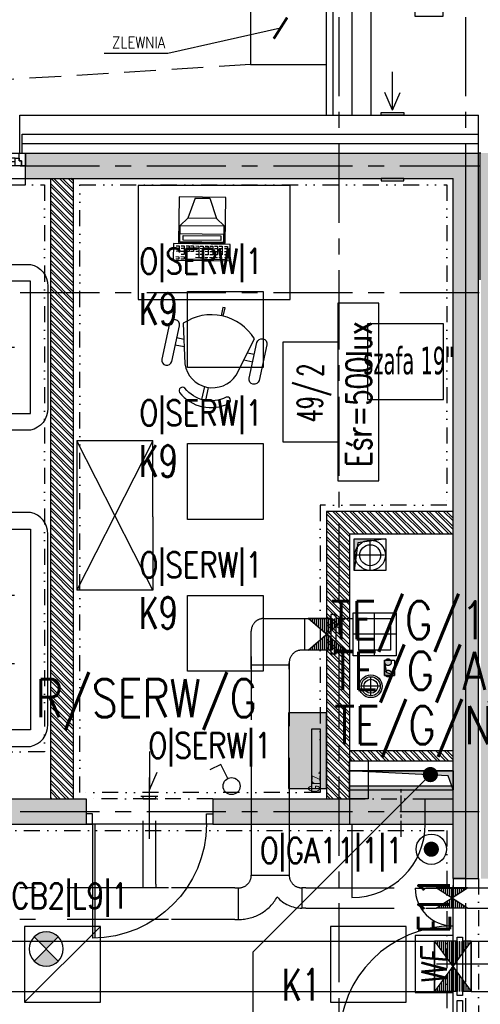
# Model space of a CAD drawing. Extents: x 41755 to 123924, y -112333 to 86187.
# Tile 249 of 256: x 105108 to 105472, y -6073 to -5295. Entities that reach past the tile are written whole.
import ezdxf
from ezdxf.enums import TextEntityAlignment as Align

# ---------------------------------------------------------------- set-up
doc = ezdxf.new("R2010")
doc.units = 0
doc.header["$LTSCALE"] = 50
for name, pattern in [('CENTER', [2, 1.25, -0.25, 0.25, -0.25]), ('DASHDOT', [1, 0.5, -0.25, 0, -0.25]), ('DASHED', [0.75, 0.5, -0.25]), ('DASHED2', [0.375, 0.25, -0.125]), ('DIVIDE', [31.75, 12.7, -6.35, 0, -6.35, 0, -6.35])]:
    doc.linetypes.add(name, pattern=pattern)
doc.layers.get('0').update_dxf_attribs({"color": 101, "linetype": 'CONTINUOUS'})
for name, color, linetype in [('Drz---drzwi', 5, 'CONTINUOUS'), ('E-90', 6, 'CONTINUOUS'), ('E35', 6, 'CONTINUOUS'), ('E50', 3, 'CONTINUOUS'), ('Ins-co', 2, 'CONTINUOUS'), ('Ins-kan', 54, 'CONTINUOUS'), ('ins-kan-deszcz', 132, 'CONTINUOUS'), ('Ins-ppoz-opis', 240, 'CONTINUOUS'), ('Ins-tele-opis', 216, 'CONTINUOUS'), ('Ins-went', 141, 'CONTINUOUS'), ('Okn---okna', 5, 'CONTINUOUS'), ('Opis-pom', 6, 'CONTINUOUS'), ('Opis_pom_ramka', 6, 'CONTINUOUS'), ('Os-osie', 14, 'CENTER'), ('Os-osie glowne', 1, 'CENTER'), ('Sc-beton', 7, 'CONTINUOUS'), ('Sc-beton-hatch', 86, 'CONTINUOUS'), ('Sc-cegla pustak', 42, 'CONTINUOUS'), ('Sc-cegla pustak-hatch', 8, 'CONTINUOUS'), ('Sc-drewno', 22, 'CONTINUOUS'), ('Sc-izolacja term-styropian', 151, 'STYROPIAN-KA'), ('Sc-nadproza kon', 5, 'DASHED2'), ('Sc-silikat', 61, 'CONTINUOUS'), ('Sch-opis', 51, 'CONTINUOUS'), ('Suf-widok', 8, 'CONTINUOUS'), ('W-idok', 8, 'CONTINUOUS'), ('W-otwor-strop', 1, 'CONTINUOUS'), ('Wyp-meble', 155, 'CONTINUOUS')]:
    doc.layers.add(name, color=color, linetype=linetype)
doc.styles.add('KA wymiar', font='romans.shx', dxfattribs={"width": 0.6})
doc.styles.add('ROMANS', font='romans', dxfattribs={"width": 0.85})
doc.linetypes.add('BATTING', pattern='A,0.0001,-0.1,[134,ltypeshp.shx,S=0.1,R=0,X=-0.1,Y=0],-0.2,[134,ltypeshp.shx,S=0.1,R=180,X=0.1,Y=0],-0.1', length=0.4001)
doc.linetypes.add('STYROPIAN-KA', pattern='A,0.0001,-0.1,[135,ltypeshp.shx,S=0.1,R=0,X=-0.1,Y=0],0,[135,ltypeshp.shx,S=0.1,R=180,X=0.1,Y=0],-0.1', length=0.2001)
doc.linetypes.add('ZIGZAG', pattern='A,0.00254,-5.08,[131,ltypeshp.shx,S=5.08,R=0,X=-5.08,Y=0],-10.16,[131,ltypeshp.shx,S=5.08,R=180,X=5.08,Y=0],-5.08', length=20.32254)
doc.dimstyles.new('CHMIELNA', dxfattribs={"dimscale": 3.5, "dimtxt": 4, "dimasz": 1.5, "dimexe": 3, "dimexo": 0, "dimgap": 1, "dimtad": 1, "dimdec": 1, "dimrnd": 0.5, "dimzin": 12, "dimdsep": 46, "dimtxsty": 'ROMANS', "dimblk": 'DIMTICK', "dimcen": 0.09, "dimse1": 1, "dimse2": 1, "dimclrd": 143, "dimclrt": 53, "dimadec": 0, "dimazin": 0, "dimtfac": 1, "dimtdec": 1, "dimtix": 1, "dimtmove": 2, "dimatfit": 2, "dimldrblk": 'ARCHTICK', "dimfxl": 0, "dimtolj": 1, "dimtzin": 0, "dimarcsym": 0})
pattern_1 = [(135, (48983.4185, 565.478), (-3.36759605, -3.36759605), []), (135, (48983.4185, 567.723), (-3.36759605, -3.36759605), [])]

# ---------------------------------------------------------------- blocks, each defined once
blk = doc.blocks.new('_0630_DRZWI_90')
at = {"ltscale": 7}
for p, q in [((5, 8), (5, 98)), ((6.8, 8), (6.8, 97.98))]:
    blk.add_line(p, q, dxfattribs=at)
at = {"ltscale": 25}
for p, q in [((50, 19.7), (50, -28.9)), ((5, 8), (0, 8)), ((0, 8), (5, 8)), ((0, 0), (0, 8)), ((95, 8), (5, 8)), ((5, 8), (5, 0)), ((95, 8), (95, 0)), ((100, 8), (95, 8)), ((100, 0), (100, 8)), ((5, 0), (0, 0)), ((5, 0), (0, 0)), ((95, 0), (100, 0)), ((95, 0), (100, 0))]:
    blk.add_line(p, q, dxfattribs=at)
at = {"ltscale": 7}
blk.add_arc((5, 8), 90, 0, 90, dxfattribs=at)
blk = doc.blocks.new('_dkjhgh')
at = {"ltscale": 7}
for p, q in [((-23, -67.5), (34, -67.5)), ((-10, -127.5), (-100, -127.5)), ((-10, -125.5), (-99.98, -125.5))]:
    blk.add_line(p, q, dxfattribs=at)
for points in [[(0, -7.5), (0, 0), (-10, 0), (-10, -7.5)], [(0, -135), (0, -127.5), (-10, -127.5), (-10, -135)]]:
    blk.add_lwpolyline(points, close=True, dxfattribs=at)
for points in [[(-40, -7.5), (-10, -7.5)], [(-10, -129.5), (-10, -5.5)]]:
    blk.add_lwpolyline(points, dxfattribs=at)
for centre, radius, start, end in [((-10, -7.5), 30, 180, 270), ((-10, -127.5), 90, 90, 180)]:
    blk.add_arc(centre, radius, start, end)
blk = doc.blocks.new('_STRZAŁKA_WENT')
for q in [(-6.02, -14.01), (0, -30.24), (6.02, -14.01)]:
    blk.add_line((0, 0), q)
blk = doc.blocks.new('DIMTICK')
for p, q in [((0, 1), (0, -1)), ((-1, 0), (1, 0))]:
    blk.add_line(p, q)
at = {"const_width": 0.141}
blk.add_lwpolyline([(0.707, 0.707), (-0.707, -0.707)], dxfattribs=at)
blk = doc.blocks.new('_DKGDKHJFKH')
for p, q in [((-367, 0), (-5, 0)), ((-256, -4), (-364, -4)), ((-256, -7), (-364, -7)), ((-132, -4), (-240, -4)), ((-132, -7), (-240, -7)), ((-8, -4), (-116, -4)), ((-8, -7), (-116, -7)), ((-8, -10), (-364, -10)), ((-372, -20), (-372, -25)), ((-372, -20), (0, -20)), ((0, -25), (0, -20)), ((-372, -25), (0, -25))]:
    blk.add_line(p, q)
for points in [[(-367, 0), (-372, 0), (-372, -10), (-369, -10), (-369, -6), (-367, -6)], [(-253, 0), (-248, 0), (-248, -10), (-251, -10), (-251, -6), (-253, -6)], [(-243, 0), (-248, 0), (-248, -10), (-245, -10), (-245, -6), (-243, -6)], [(-129, 0), (-124, 0), (-124, -10), (-127, -10), (-127, -6), (-129, -6)], [(-119, 0), (-124, 0), (-124, -10), (-121, -10), (-121, -6), (-119, -6)], [(-5, 0), (0, 0), (0, -10), (-3, -10), (-3, -6), (-5, -6)], [(-364, -4), (-367, -4), (-367, -6), (-369, -6), (-369, -10), (-367, -10), (-364, -10)], [(-256, -4), (-253, -4), (-253, -6), (-251, -6), (-251, -10), (-253, -10), (-256, -10)], [(-240, -4), (-243, -4), (-243, -6), (-245, -6), (-245, -10), (-243, -10), (-240, -10)], [(-132, -4), (-129, -4), (-129, -6), (-127, -6), (-127, -10), (-129, -10), (-132, -10)], [(-116, -4), (-119, -4), (-119, -6), (-121, -6), (-121, -10), (-119, -10), (-116, -10)], [(-8, -4), (-5, -4), (-5, -6), (-3, -6), (-3, -10), (-5, -10), (-8, -10)]]:
    blk.add_lwpolyline(points, close=True)
blk = doc.blocks.new('_opis_pom_metka')
at = {"layer": 'Opis_pom_ramka'}
blk.add_lwpolyline([(-33.13, 0), (32.87, 0), (32.87, -36), (-33.13, -36)], close=True, dxfattribs=at)
at = {"style": 'KA wymiar', "width": 0.6}
blk.add_attdef('KO/', text='', height=16.8, dxfattribs=at).set_placement((3.45, -25.87), align=Align.RIGHT)
blk.add_attdef('NR', (3.8, -26.16), '', height=16.8, dxfattribs=at)
blk = doc.blocks.new('_dkjhsjhkfgh')
at = {"layer": 'Ins-went', "ltscale": 2}
h = blk.add_hatch(dxfattribs=at)
h.set_pattern_fill('LINE', color=256, scale=0.5, angle=90, style=0)
h.set_pattern_definition([(90, (5659.807, 4392.6296), (-1.5875, -2e-13), [])])
h.paths.add_polyline_path([(5645.31, 4372.63), (5674.31, 4372.63), (5645.31, 4412.63), (5674.31, 4412.63)])
for p, q in [((4726.49, 4412.63), (5645.29, 4412.63)), ((5645.29, 4412.63), (5645.29, 4372.63)), ((5645.31, 4372.63), (5645.31, 4412.63)), ((5645.31, 4412.63), (5674.31, 4372.63)), ((5674.31, 4412.63), (5645.31, 4372.63)), ((5663.31, 4412.63), (5645.31, 4412.63)), ((5663.31, 4369.63), (5663.31, 4415.63)), ((5663.31, 4415.63), (5667.31, 4415.63)), ((5667.31, 4415.63), (5667.31, 4369.63)), ((5674.31, 4412.63), (5667.31, 4412.63)), ((5674.31, 4372.63), (5674.31, 4412.63)), ((5674.31, 4412.63), (6285.41, 4412.63)), ((5674.31, 4412.63), (5674.31, 4372.63)), ((4726.49, 4372.63), (5645.29, 4372.63)), ((5663.31, 4372.63), (5645.31, 4372.63)), ((5674.31, 4372.63), (5667.31, 4372.63)), ((5674.31, 4372.63), (6285.41, 4372.63)), ((5667.31, 4369.63), (5663.31, 4369.63))]:
    blk.add_line(p, q, dxfattribs=at)
blk = doc.blocks.new('sza016_r')
for p, q in [((60, 60), (0, 60)), ((0, 60), (118, 0)), ((118, 60), (0, 0)), ((0, 60), (0, 0)), ((60, 60), (118, 60)), ((118, 60), (118, 0)), ((0, 0), (118, 0))]:
    blk.add_line(p, q)
blk = doc.blocks.new('f003')
for p, q in [((-1.57, 74.64), (-1.57, 64.11)), ((1.57, 74.64), (1.57, 64.11))]:
    blk.add_line(p, q)
for points in [[(-16.72, 68.75, -0.355253), (16.72, 68.75, 0.881097), (20.07, 72.87, 0.355253), (-20.07, 72.87, 0.881097)], [(-28.78, 18.9, 0.427449), (28.78, 18.9), (20.81, 50.02, 0.679656), (-20.81, 50.02)], [(-31.3, 21.37, -1), (-39.3, 21.37), (-39.3, 50.18, -1), (-31.3, 50.18)], [(31.3, 21.37, 1), (39.3, 21.37), (39.3, 50.18, 1), (31.3, 50.18)]]:
    blk.add_lwpolyline(points, format="xyb", close=True)
for points in [[(-24.15, 36.98), (-31.3, 36.98)], [(24.15, 36.98), (31.3, 36.98)], [(-31.3, 31.03), (-25.68, 31.03)], [(31.3, 31.03), (25.68, 31.03)], [(-0.85, 6.61), (-0.85, 0), (0.85, 0), (0.85, 6.61)]]:
    blk.add_lwpolyline(points)
blk = doc.blocks.new('C003')
for p, q in [((16.69, 49.33), (11.11, 33.43)), ((28.12, 49.33), (16.69, 49.33)), ((28.12, 49.33), (33.7, 33.43)), ((11.11, 33.43), (4.99, 27.58)), ((11.11, 33.43), (33.7, 33.43)), ((33.7, 33.43), (39.82, 27.58)), ((4.99, 14.53), (4.99, 27.58)), ((39.82, 27.58), (4.99, 27.58)), ((39.82, 14.53), (39.82, 27.58)), ((4.99, 20.88), (39.82, 20.88)), ((4.99, 14.53), (39.82, 14.53))]:
    blk.add_line(p, q)
for points in [[(3.93, 13.95), (3.93, 50), (40.89, 50), (40.89, 13.95)], [(7.62, 19.57), (7.62, 15.91), (37.19, 15.91), (37.19, 19.57)], [(0, 13.07), (45, 13.07), (45, 0), (0, 0)]]:
    blk.add_lwpolyline(points, close=True)
for points in [[(4.5, 11.43), (2.12, 11.43), (2.12, 4.66), (4.5, 4.66)], [(2.12, 9.38), (4.52, 9.38)], [(8.69, 11.43), (6.31, 11.43), (6.31, 4.66), (8.69, 4.66)], [(6.31, 9.38), (8.71, 9.38)], [(12.34, 11.43), (9.96, 11.43), (9.96, 4.66), (12.34, 4.66)], [(9.96, 9.38), (12.36, 9.38)], [(16.17, 11.43), (13.8, 11.43), (13.8, 4.66), (16.17, 4.66)], [(13.8, 9.38), (16.2, 9.38)], [(19.83, 11.43), (17.45, 11.43), (17.45, 4.66), (19.83, 4.66)], [(17.45, 9.38), (19.85, 9.38)], [(23.66, 11.43), (21.28, 11.43), (21.28, 4.66), (23.66, 4.66)], [(21.28, 9.38), (23.68, 9.38)], [(27.22, 11.43), (24.84, 11.43), (24.84, 4.66), (27.22, 4.66)], [(24.84, 9.38), (27.24, 9.38)], [(31.32, 11.43), (28.94, 11.43), (28.94, 7.04), (31.32, 7.04)], [(28.94, 9.38), (31.34, 9.38)], [(34.89, 11.43), (32.51, 11.43), (32.51, 7.04), (34.89, 7.04)], [(32.51, 9.38), (34.91, 9.38)], [(38.81, 11.43), (36.43, 11.43), (36.43, 4.66), (38.81, 4.66)], [(36.43, 9.38), (38.83, 9.38)], [(42.82, 11.43), (40.44, 11.43), (40.44, 7.04), (42.82, 7.04)], [(40.44, 9.38), (42.84, 9.38)], [(2.12, 7.06), (4.52, 7.06)], [(2.12, 4.66), (2.12, 2.24), (4.52, 2.24)], [(2.13, 0.81), (34.83, 0.81)], [(6.31, 7.06), (8.71, 7.06)], [(6.32, 2.23), (8.81, 2.23)], [(9.96, 7.06), (12.36, 7.06)], [(10.06, 2.23), (12.55, 2.23)], [(13.8, 7.06), (16.2, 7.06)], [(13.89, 2.23), (16.39, 2.23)], [(17.45, 7.06), (19.85, 7.06)], [(17.54, 2.23), (20.04, 2.23)], [(21.28, 7.06), (23.68, 7.06)], [(21.38, 2.23), (23.87, 2.23)], [(24.84, 7.06), (27.24, 7.06)], [(24.84, 4.66), (24.84, 2.24), (27.24, 2.24)], [(38.86, 2.87), (36.39, 2.87), (36.39, 0.97), (38.86, 0.97)], [(36.43, 7.06), (38.83, 7.06)], [(42.85, 2.84), (40.44, 2.84), (40.44, 0.97), (42.81, 0.97)]]:
    blk.add_lwpolyline(points)
blk = doc.blocks.new('kanapa 3os')
at = {"layer": 'Wyp-meble'}
for p, q in [((-107.74, 0), (-141.66, 0)), ((-53.87, 0), (-87.79, 0)), ((0, 0), (-33.92, 0))]:
    blk.add_line(p, q, dxfattribs=at)
blk.add_lwpolyline([(-163.21, 6.38, 0.969502), (-150.04, 6.38), (-150.04, 57.43), (8.38, 57.43), (8.38, 6.38, 0.969502), (21.55, 6.38), (21.55, 57.43, 0.371033), (4.39, 70.98), (-146.05, 70.98, 0.371033), (-163.21, 57.43)], format="xyb", close=True, dxfattribs=at)
for points in [[(-97.77, 5.98), (-97.77, 44.66)], [(-43.9, 5.98), (-43.9, 44.66)]]:
    blk.add_lwpolyline(points, dxfattribs=at)
for centre, start, end in [((-107.8, 11.41), 270.29617, 331.59722), ((-87.73, 11.41), 208.40278, 269.70383), ((-53.93, 11.41), 270.29617, 331.59722), ((-33.86, 11.41), 208.40278, 269.70383)]:
    blk.add_arc(centre, 11.41, start, end, dxfattribs=at)
blk = doc.blocks.new('kanapa 2os')
at = {"layer": 'Wyp-meble'}
for p, q in [((0, 87.79), (0, 53.87)), ((0, 33.92), (0, 0))]:
    blk.add_line(p, q, dxfattribs=at)
blk.add_lwpolyline([(6.38, -21.55, -0.969502), (6.38, -8.38), (57.43, -8.38), (57.43, 96.17), (6.38, 96.17, -0.969502), (6.38, 109.34), (57.43, 109.34, -0.371033), (70.98, 92.18), (70.98, -4.39, -0.371033), (57.43, -21.55)], format="xyb", close=True, dxfattribs=at)
blk.add_lwpolyline([(5.98, 43.9), (44.66, 43.9)], dxfattribs=at)
for centre, start, end in [((11.41, 53.93), 180.29617, 241.59722), ((11.41, 33.86), 118.40278, 179.70383)]:
    blk.add_arc(centre, 11.41, start, end, dxfattribs=at)
blk = doc.blocks.new('A$C5DF87A14')
at = {"layer": 'Wyp-meble'}
blk.add_lwpolyline([(5421.14, 4929.36), (5541.14, 4929.36), (5541.14, 5019.36), (5421.14, 5019.36)], close=True, dxfattribs=at)
at = {"layer": 'Wyp-meble', "xscale": -1, "rotation": 359.3014351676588}
blk.add_blockref('C003', (5493.76, 4959.87), dxfattribs=at)
at = {"layer": 'Wyp-meble'}
blk.add_blockref('kanapa 2os', (5278.65, 4847.76), dxfattribs=at)
for name, p, rotation in [('f003', (5488.93, 4922.87), 167.6784737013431), ('sza016_r', (5372.78, 4817.81), 270), ('kanapa 3os', (5278.65, 4597.93), 270)]:
    blk.add_blockref(name, p, dxfattribs=dict(at, rotation=rotation))
blk = doc.blocks.new('E-90Przycisk')
at = {"layer": 'E35', "const_width": 3}
blk.add_lwpolyline([(1.5, 0, -1), (-1.5, 0, -1)], format="xyb", close=True, dxfattribs=at)
at = {"layer": 'E35'}
blk.add_circle((0, 0), 6, dxfattribs=at)
blk = doc.blocks.new('opr_kas_inw')
at = {"layer": 'E35'}
h = blk.add_hatch(color=256, dxfattribs=at)
edge = h.paths.add_edge_path()
edge.add_line((-12.77, -12.14), (-3.22, -21.68))
edge.add_ellipse((-12.77, -12.14), major_axis=(-9.55, 9.55), ratio=1, start_angle=90, end_angle=180, ccw=False)
edge.add_line((-22.32, -21.68), (-12.77, -12.14))
edge = h.paths.add_edge_path()
edge.add_line((-3.22, -2.59), (-12.77, -12.14))
edge.add_line((-12.77, -12.14), (-22.32, -2.59))
edge.add_ellipse((-12.77, -12.14), major_axis=(-9.55, 9.55), ratio=1, start_angle=-90, end_angle=0, ccw=False)
for p, q in [((-30, 30), (30, -30)), ((-22.32, -21.68), (-3.22, -2.59)), ((-22.32, -2.59), (-3.22, -21.68))]:
    blk.add_line(p, q, dxfattribs=at)
at = {"layer": 'E35', "linetype": 'Continuous', "ltscale": 0.3}
blk.add_line((-21.77, -3.14), (-3.77, -21.14), dxfattribs=at)
blk.add_lwpolyline([(-30, 30), (30, 30), (30, -30), (-30, -30)], close=True, dxfattribs=at)
at = {"layer": 'E35'}
blk.add_circle((-12.77, -12.14), 13.5, dxfattribs=at)
blk = doc.blocks.new('we')
at = {"layer": 'E35', "ltscale": 0.2}
blk.add_lwpolyline([(45, 30), (0, 30), (0, 0), (45, 0)], close=True, dxfattribs=at)
at = {"layer": 'E35', "ltscale": 0.2, "style": 'ROMANS', "oblique": 5, "width": 0.8}
blk.add_text('WE', height=20, dxfattribs=at).set_placement((21.44, 15), align=Align.MIDDLE_CENTER)

msp = doc.modelspace()

# ---------------------------------------------------------------- hatches: boundary and pattern name
at = {"layer": 'E50'}
for points in [[(105350.966, -5842.664), (105320.966, -5842.664), (105320.966, -5902.664), (105350.966, -5902.664)], [(105450.966, -5930.641), (105450.966, -5900.641), (105368.966, -5900.641), (105368.966, -5930.641)]]:
    msp.add_hatch(color=256, dxfattribs=at).paths.add_polyline_path(points)
at = {"layer": 'Ins-went', "linetype": 'DASHED', "ltscale": 2}
h = msp.add_hatch(dxfattribs=at)
h.set_pattern_fill('LINE', color=256, scale=0.5, angle=270, style=0)
h.set_pattern_definition([(270, (105350.966, -5780.7034), (1.5875, 2e-13), [])])
h.paths.add_polyline_path([(105365.466, -5768.203), (105336.466, -5768.203), (105365.466, -5793.203), (105336.466, -5793.203)])
h = msp.add_hatch(color=256, dxfattribs=at)
h.paths.add_polyline_path([(105396.912, -5811.734, 1), (105402.163, -5811.734, 1)])
h.paths.add_polyline_path([(105402.163, -5802.807, 1), (105396.912, -5802.807, 1)])
h = msp.add_hatch(dxfattribs=at)
h.set_pattern_fill('LINE', color=256, scale=0.5, angle=270, style=0)
h.set_pattern_definition([(270, (105449.966, -5989.0465), (1.5875, 2e-13), [])])
h.paths.add_polyline_path([(105437.466, -5997.046), (105462.466, -5981.046), (105437.466, -5981.046), (105462.466, -5997.046)])
at = {"layer": 'Sc-beton-hatch'}
h = msp.add_hatch(dxfattribs=at)
h.set_pattern_fill('ANSI33', color=256, style=0)
h.set_pattern_definition([(45, (48983.4185, 565.478), (-4.49012806, 4.49012806), []), (45, (48987.9087, 565.478), (-4.49012806, 4.49012806), [3.175, -1.5875])])
h.paths.add_polyline_path([(110735.966, -5930.641), (110735.966, -5910.641), (110669.966, -5910.641), (110669.966, -5930.641)])
h.paths.add_polyline_path([(110595.966, -5930.641), (110595.966, -5910.641), (110380.966, -5910.641), (110380.966, -5930.641)])
h.paths.add_polyline_path([(110480.966, -5420.641), (110480.966, -5400.641), (110420.966, -5400.641), (110420.966, -5420.641), (110440.966, -5420.641)])
h.paths.add_polyline_path([(110038.966, -5420.641), (110038.966, -5400.641), (109530.966, -5400.641), (109530.966, -5420.641), (109570.966, -5420.641), (109570.966, -5910.641), (109369.466, -5910.641), (109369.466, -5930.641), (110280.966, -5930.641), (110280.966, -5910.641), (109590.966, -5910.641), (109590.966, -5420.641)])
h.paths.add_polyline_path([(109170.966, -6150.641), (109170.966, -6170.641), (110210.966, -6170.641), (110210.966, -6150.641)])
h.paths.add_polyline_path([(108990.966, -5910.641), (108990.966, -5850.641), (108970.966, -5850.641), (108970.966, -5910.641), (108670.966, -5910.641), (108670.966, -5930.641), (109239.466, -5930.641), (109239.466, -5910.641)])
h.paths.add_polyline_path([(108990.966, -5655.641), (108970.966, -5655.641), (108970.966, -5675.641), (108990.966, -5675.641)])
h.paths.add_polyline_path([(108950.966, -5400.641), (108950.966, -5420.641), (108970.966, -5420.641), (108970.966, -5480.641), (108990.966, -5480.641), (108990.966, -5420.641), (109010.966, -5420.641), (109010.966, -5400.641)])
h.paths.add_polyline_path([(108342.966, -5400.641), (108342.966, -5973.641), (108362.966, -5973.641), (108362.966, -5930.641), (108540.966, -5930.641), (108540.966, -5910.641), (108362.966, -5910.641), (108362.966, -5420.641), (108640.966, -5420.641), (108640.966, -5400.641)])
h.paths.add_polyline_path([(107982.966, -5400.641), (107982.966, -5420.641), (108320.966, -5420.641), (108320.966, -5910.641), (108298.966, -5910.641), (108298.966, -5930.641), (108320.966, -5930.641), (108320.966, -5973.641), (108340.966, -5973.641), (108340.966, -5400.641)])
h.paths.add_polyline_path([(108362.966, -6150.641), (108362.966, -6108.641), (108342.966, -6108.641), (108342.966, -6170.641), (108740.966, -6170.641), (108740.966, -6150.641)])
h.paths.add_polyline_path([(108340.966, -6170.641), (108340.966, -6108.641), (108320.966, -6108.641), (108320.966, -6150.641), (107700.966, -6150.641), (107700.966, -6170.641)])
h.paths.add_polyline_path([(107995.966, -5910.641), (107995.966, -5930.641), (108238.966, -5930.641), (108238.966, -5910.641)], flags=17)
h.paths.add_polyline_path([(107799.966, -5910.641), (107799.966, -5930.641), (107865.966, -5930.641), (107865.966, -5910.641)])
h.paths.add_polyline_path([(107725.966, -5930.641), (107725.966, -5910.641), (107550.966, -5910.641), (107550.966, -5930.641)])
h.paths.add_polyline_path([(107430.966, -5930.641), (107430.966, -5910.641), (107308.966, -5910.641), (107308.966, -5930.641)])
h.paths.add_polyline_path([(106300.966, -6150.641), (106300.966, -6170.641), (107340.966, -6170.641), (107340.966, -6150.641)])
h.paths.add_polyline_path([(107188.966, -5930.641), (107188.966, -5910.641), (107140.966, -5910.641), (107140.966, -5930.641)])
h.paths.add_polyline_path([(107040.966, -5930.641), (107040.966, -5910.641), (106830.966, -5910.641), (106830.966, -5930.641)], flags=16)
h.paths.add_polyline_path([(107168.966, -5420.641), (107168.966, -5400.641), (106660.966, -5400.641), (106660.966, -5420.641), (106700.966, -5420.641), (106700.966, -5910.641), (106618.966, -5910.641), (106618.966, -5930.641), (106730.966, -5930.641), (106730.966, -5910.641), (106720.966, -5910.641), (106720.966, -5420.641)])
h.paths.add_polyline_path([(106518.966, -5930.641), (106518.966, -5910.641), (106291.966, -5910.641), (106291.966, -5930.641)])
h.paths.add_polyline_path([(106120.966, -5910.641), (106120.966, -5420.641), (106140.966, -5420.641), (106140.966, -5400.641), (106080.966, -5400.641), (106080.966, -5420.641), (106100.966, -5420.641), (106100.966, -5910.641), (105979.966, -5910.641), (105979.966, -5930.641), (106191.966, -5930.641), (106191.966, -5910.641)])
h.paths.add_polyline_path([(105659.966, -5910.641), (105659.966, -5930.641), (105879.966, -5930.641), (105879.966, -5910.641)])
h.paths.add_polyline_path([(105492.966, -6150.641), (105492.966, -6108.641), (105472.966, -6108.641), (105472.966, -6170.641), (105870.966, -6170.641), (105870.966, -6150.641)])
h.paths.add_polyline_path([(105559.966, -5930.641), (105559.966, -5910.641), (105492.966, -5910.641), (105492.966, -5420.641), (105770.966, -5420.641), (105770.966, -5400.641), (105472.966, -5400.641), (105472.966, -5973.641), (105492.966, -5973.641), (105492.966, -5930.641)])
h.paths.add_polyline_path([(105450.966, -5910.641), (105428.966, -5910.641), (105428.966, -5930.641), (105450.966, -5930.641), (105450.966, -5973.641), (105470.966, -5973.641), (105470.966, -5400.641), (105112.966, -5400.641), (105112.966, -5420.641), (105450.966, -5420.641)])
h.paths.add_polyline_path([(105470.966, -6170.641), (105470.966, -6108.641), (105450.966, -6108.641), (105450.966, -6150.641), (104830.966, -6150.641), (104830.966, -6170.641)])
h.paths.add_polyline_path([(105260.966, -5910.641), (105260.966, -5930.641), (105368.966, -5930.641), (105368.966, -5910.641)], flags=16)
h.paths.add_polyline_path([(105160.966, -5930.641), (105160.966, -5910.641), (105059.966, -5910.641), (105059.966, -5930.641)])
h.paths.add_polyline_path([(105014.966, -5930.641), (105014.966, -5910.641), (104929.966, -5910.641), (104929.966, -5930.641)])
h.paths.add_polyline_path([(104855.966, -5930.641), (104855.966, -5910.641), (104715.966, -5910.641), (104715.966, -5930.641)])
h.paths.add_polyline_path([(104740.966, -5420.641), (104740.966, -5400.641), (104680.966, -5400.641), (104680.966, -5420.641)])
h.paths.add_polyline_path([(103790.966, -5400.641), (103790.966, -5420.641), (103830.966, -5420.641), (103830.966, -5910.641), (103540.966, -5910.641), (103540.966, -5930.641), (104585.966, -5930.641), (104585.966, -5910.641), (103850.966, -5910.641), (103850.966, -5420.641), (104298.966, -5420.641), (104298.966, -5400.641)])
h.paths.add_polyline_path([(104470.966, -6170.641), (104470.966, -6150.641), (103430.966, -6150.641), (103430.966, -6170.641)])
h.paths.add_polyline_path([(103440.966, -5930.641), (103440.966, -5910.641), (103250.966, -5910.641), (103250.966, -5420.641), (103270.966, -5420.641), (103270.966, -5400.641), (103210.966, -5400.641), (103210.966, -5420.641), (103230.966, -5420.641), (103230.966, -5910.641), (103077.966, -5910.641), (103077.966, -5930.641)])
h.paths.add_polyline_path([(103000.966, -6170.641), (103000.966, -6150.641), (102422.966, -6150.641), (102422.966, -6108.641), (102402.966, -6108.641), (102402.966, -6170.641)])
h.paths.add_polyline_path([(102977.966, -5930.641), (102977.966, -5910.641), (102653.966, -5910.641), (102653.966, -5930.641)])
h.paths.add_polyline_path([(102553.966, -5930.641), (102553.966, -5910.641), (102422.966, -5910.641), (102422.966, -5520.641), (102452.966, -5520.641), (102452.966, -5500.641), (102422.966, -5500.641), (102422.966, -5400.641), (102402.966, -5400.641), (102402.966, -5973.641), (102422.966, -5973.641), (102422.966, -5930.641)])
h.paths.add_polyline_path([(102582.966, -5500.641), (102552.966, -5500.641), (102552.966, -5520.641), (102602.966, -5520.641), (102602.966, -5420.641), (102642.966, -5420.641), (102642.966, -5400.641), (102582.966, -5400.641)])
at = {"layer": 'Sc-cegla pustak-hatch'}
h = msp.add_hatch(dxfattribs=at)
h.set_pattern_fill('ANSI32', color=256, scale=0.5, angle=90, style=0)
h.set_pattern_definition(pattern_1)
h.paths.add_polyline_path([(111108.966, -5701.641), (111190.966, -5701.641), (111190.966, -5683.641), (111090.966, -5683.641), (111090.966, -5910.641), (111108.966, -5910.641)])
h.paths.add_polyline_path([(110577.966, -5878.641), (110577.966, -5910.641), (110587.592, -5910.641), (110587.592, -5901.87), (110595.966, -5901.87), (110595.966, -5896.641), (110669.966, -5896.641), (110669.966, -5910.641), (110687.966, -5910.641), (110687.966, -5878.641)])
h.paths.add_polyline_path([(110460.966, -5870.641), (110442.966, -5870.641), (110442.966, -5910.641), (110460.966, -5910.641)])
h.paths.add_polyline_path([(110460.966, -5420.641), (110442.966, -5420.641), (110442.966, -5770.641), (110460.966, -5770.641)])
h.paths.add_polyline_path([(108220.966, -5683.641), (108220.966, -5910.641), (108238.966, -5910.641), (108238.966, -5701.641), (108320.966, -5701.641), (108320.966, -5683.641)])
h.paths.add_polyline_path([(107707.966, -5878.641), (107707.966, -5910.641), (107717.872, -5910.641), (107717.872, -5903.691), (107725.966, -5903.691), (107725.966, -5896.641), (107799.966, -5896.641), (107799.966, -5910.641), (107817.966, -5910.641), (107817.966, -5878.641)])
h.paths.add_polyline_path([(107588.966, -5655.641), (107570.966, -5655.641), (107570.966, -5910.641), (107588.966, -5910.641)])
h.paths.add_polyline_path([(107588.966, -5420.641), (107570.966, -5420.641), (107570.966, -5480.641), (107588.966, -5480.641)])
h.paths.add_polyline_path([(107168.966, -5420.641), (107150.966, -5420.641), (107150.966, -5910.641), (107168.966, -5910.641)])
h.paths.add_polyline_path([(106440.966, -5910.641), (106458.966, -5910.641), (106458.966, -5418.641), (106530.966, -5418.641), (106530.966, -5400.641), (106400.966, -5400.641), (106400.966, -5418.641), (106440.966, -5418.641)])
h.paths.add_polyline_path([(105744.966, -5420.641), (105726.966, -5420.641), (105726.966, -5910.641), (105744.966, -5910.641)])
h.paths.add_polyline_path([(105350.966, -5683.641), (105350.966, -5910.641), (105368.966, -5910.641), (105368.966, -5701.641), (105450.966, -5701.641), (105450.966, -5683.641)])
h.paths.add_polyline_path([(105150.966, -5420.641), (105132.966, -5420.641), (105132.966, -5910.641), (105150.966, -5910.641)])
h.paths.add_polyline_path([(104837.966, -5878.641), (104837.966, -5910.641), (104847.592, -5910.641), (104847.592, -5901.87), (104855.966, -5901.87), (104855.966, -5896.641), (104929.966, -5896.641), (104929.966, -5910.641), (104947.966, -5910.641), (104947.966, -5878.641)])
h.paths.add_polyline_path([(102824.966, -5418.641), (102926.966, -5418.641), (102926.966, -5400.641), (102784.966, -5400.641), (102784.966, -5418.641), (102806.966, -5418.641), (102806.966, -5910.641), (102824.966, -5910.641)])
h = msp.add_hatch(dxfattribs=at)
h.set_pattern_fill('ANSI32', color=256, scale=0.5, angle=90, style=0)
h.set_pattern_definition(pattern_1)
h.paths.add_polyline_path([(105450.966, -5880.641), (105450.966, -5872.641), (105368.966, -5872.641), (105368.966, -5880.641)])
h.paths.add_polyline_path([(105549.498, -5865.619), (105549.498, -5910.641), (105557.498, -5910.641), (105557.498, -5857.619), (105492.966, -5857.619), (105492.966, -5865.619)])
at = {"layer": 'W-otwor-strop', "ltscale": 0.5}
for points in [[(105397.716, -5705.391), (105375.716, -5708.391), (105372.716, -5730.391), (105372.716, -5705.391)], [(105368.966, -5888.641), (105450.966, -5888.641), (105450.966, -5903.641), (105446.966, -5892.641)]]:
    msp.add_hatch(color=256, dxfattribs=at).paths.add_polyline_path(points)
at = {"layer": 'W-otwor-strop', "linetype": 'DASHDOT', "ltscale": 0.5}
msp.add_hatch(color=256, dxfattribs=at).paths.add_polyline_path([(105396.632, -5801.203), (105396.632, -5813.203), (105404.632, -5813.203), (105398.632, -5811.203)])

# ---------------------------------------------------------------- linework, layer by layer
at = {"layer": 'Drz---drzwi'}
msp.add_lwpolyline([(105370.966, -5930.641), (105370.966, -5988.641)], dxfattribs=at)
msp.add_arc((105370.966, -5930.641), 58, 270, 360, dxfattribs=at)
at = {"layer": 'E35'}
for p, q in [((105267.377, -5883.572), (105258.842, -5887.846)), ((105272.903, -5894.608), (105267.377, -5883.572))]:
    msp.add_line(p, q, dxfattribs=at)
at = {"layer": 'E35', "linetype": 'Continuous', "ltscale": 0.3}
for p, q in [((105292.918, -6031.638), (105433.005, -5891.55)), ((105292.918, -6370.351), (105292.918, -6031.638))]:
    msp.add_line(p, q, dxfattribs=at)
for points in [[(105300.966, -5569.983), (105240.966, -5569.983), (105240.966, -5509.983), (105300.966, -5509.983)], [(105392.274, -5659.433), (105392.274, -5519.099), (105359.995, -5519.099), (105359.995, -5659.433)], [(105300.966, -5689.983), (105240.966, -5689.983), (105240.966, -5629.983), (105300.966, -5629.983)], [(105300.966, -5809.983), (105240.966, -5809.983), (105240.966, -5749.983), (105300.966, -5749.983)], [(105353.973, -6071.439), (105413.973, -6071.439), (105413.973, -6011.439), (105353.973, -6011.439)]]:
    msp.add_lwpolyline(points, close=True, dxfattribs=at)
at = {"layer": 'E35', "const_width": 6}
msp.add_lwpolyline([(105431.054, -5889.272, -1), (105434.957, -5893.829, -1)], format="xyb", close=True, dxfattribs=at)
at = {"layer": 'E35'}
msp.add_circle((105275.925, -5900.643), 6.75, dxfattribs=at)
at = {"layer": 'E50'}
for points in [[(105320.966, -5842.664), (105320.966, -5902.664), (105350.966, -5902.664), (105350.966, -5842.664)], [(105450.966, -5900.641), (105368.966, -5900.641), (105368.966, -5930.641), (105450.966, -5930.641)]]:
    msp.add_lwpolyline(points, close=True, dxfattribs=at)
at = {"layer": 'Ins-co'}
msp.add_lwpolyline([(105339.408, -5855.34), (105345.808, -5855.34), (105345.808, -5905.34), (105339.408, -5905.34)], close=True, dxfattribs=at)
at = {"layer": 'Ins-kan', "ltscale": 0.2}
for p, q in [((105385.897, -5829.287), (105385.897, -5814.287)), ((105393.397, -5821.787), (105378.397, -5821.787))]:
    msp.add_line(p, q, dxfattribs=at)
for radius in [7.5, 5.5]:
    msp.add_circle((105385.897, -5821.787), radius, dxfattribs=at)
at = {"layer": 'ins-kan-deszcz', "linetype": 'Continuous', "ltscale": 0.3}
for p, q in [((105385.449, -5729.523), (105385.449, -5707.023)), ((105396.699, -5718.273), (105374.199, -5718.273))]:
    msp.add_line(p, q, dxfattribs=at)
for radius in [12, 8.25]:
    msp.add_circle((105385.449, -5718.273), radius, dxfattribs=at)
at = {"layer": 'Ins-ppoz-opis', "linetype": 'ZIGZAG', "ltscale": 0.038}
msp.add_lwpolyline([(105460.966, -5973.641), (105460.966, -5400.641)], dxfattribs=at)
at = {"layer": 'Ins-tele-opis'}
for points in [[(105443.407, -5535.392), (105383.407, -5535.392), (105383.407, -5595.392), (105443.407, -5595.392)], [(105368.966, -5880.641), (105383.966, -5880.641), (105383.966, -5910.641), (105368.966, -5910.641)]]:
    msp.add_lwpolyline(points, close=True, dxfattribs=at)
at = {"layer": 'Ins-went', "linetype": 'DASHED', "ltscale": 2}
for p, q in [((105301.466, -5768.203), (105336.466, -5768.203)), ((105333.466, -5768.203), (105333.466, -5793.203)), ((105365.466, -5793.203), (105336.466, -5768.203)), ((105336.466, -5793.203), (105365.466, -5768.203)), ((105354.466, -5768.203), (105336.466, -5768.203)), ((105338.216, -5768.203), (105350.816, -5768.203)), ((105358.466, -5765.203), (105354.466, -5765.203)), ((105354.466, -5765.203), (105354.466, -5796.203)), ((105358.466, -5796.203), (105358.466, -5765.203)), ((105365.466, -5768.203), (105358.466, -5768.203)), ((105365.466, -5768.203), (105371.966, -5768.203)), ((105371.966, -5797.703), (105371.966, -5763.703)), ((105371.966, -5763.703), (105405.966, -5763.703)), ((105376.466, -5793.203), (105376.466, -5768.203)), ((105376.466, -5768.203), (105401.466, -5768.203)), ((105388.966, -5797.703), (105388.966, -5763.703)), ((105401.466, -5768.203), (105401.466, -5793.203)), ((105405.966, -5763.703), (105405.966, -5797.703)), ((105291.466, -5808.203), (105291.466, -5778.203)), ((105405.966, -5780.703), (105371.966, -5780.703)), ((105336.466, -5793.203), (105331.466, -5793.203)), ((105354.466, -5793.203), (105336.466, -5793.203)), ((105365.466, -5793.203), (105358.466, -5793.203)), ((105365.466, -5793.203), (105371.966, -5793.203)), ((105401.466, -5793.203), (105376.466, -5793.203)), ((105291.466, -5798.203, -3630), (105291.466, -5918.203, -3630)), ((105354.466, -5796.203), (105358.466, -5796.203)), ((105405.966, -5797.703), (105371.966, -5797.703)), ((105321.466, -5805.203), (105291.466, -5805.203)), ((105321.466, -5808.203), (105321.466, -5803.203)), ((105321.466, -5803.203), (105321.466, -5918.203, -3630)), ((105204.216, -5908.646), (105217.716, -5908.646)), ((105205.966, -5910.646), (105205.966, -5908.646)), ((105215.966, -5910.646), (105205.966, -5910.646)), ((105205.966, -5910.646), (105215.966, -5910.646)), ((105205.966, -5978.046), (105205.966, -5910.646)), ((105215.966, -5910.646), (105215.966, -5908.646)), ((105215.966, -5978.046), (105215.966, -5910.646)), ((105291.466, -5918.203), (105291.466, -5968.003)), ((105321.466, -5918.203), (105321.466, -5968.003)), ((105291.466, -5968.046, -3630), (105291.466, -5971.046, -3630)), ((105291.466, -5971.046, -3630), (105321.466, -5971.046, -3630)), ((105321.466, -5968.046, -3630), (105321.466, -5971.046, -3630)), ((105205.966, -5981.046), (105205.966, -5978.046)), ((105215.966, -5978.046), (105215.966, -5981.046)), ((105195.966, -5981.046), (105108.466, -5981.046)), ((105225.966, -5981.046), (105195.966, -5981.046)), ((105278.466, -5981.046), (105225.966, -5981.046)), ((105278.466, -5981.046, -3630), (105281.466, -5981.046, -3630)), ((105281.466, -6006.046, -3630), (105281.466, -5981.046, -3630)), ((105331.466, -5981.046, -3630), (105331.466, -5997.046, -3630)), ((105334.466, -5981.046, -3630), (105331.466, -5981.046, -3630)), ((105334.466, -5981.046), (105337.466, -5981.046)), ((105337.466, -5981.046), (105350.466, -5981.046)), ((105350.466, -5981.046), (105354.466, -5981.046)), ((105354.466, -5981.046), (105437.466, -5981.046)), ((105462.466, -5981.046), (105437.466, -5981.046)), ((105462.466, -5997.046), (105437.466, -5981.046)), ((105437.466, -5997.046), (105462.466, -5981.046)), ((105462.466, -5981.046), (105682.966, -5981.046)), ((105334.466, -5997.046, -3630), (105331.466, -5997.046, -3630)), ((105334.466, -5997.046), (105337.466, -5997.046)), ((105337.466, -5997.046), (105350.466, -5997.046)), ((105350.466, -5997.046), (105354.466, -5997.046)), ((105354.466, -5997.046), (105437.466, -5997.046)), ((105462.466, -5997.046), (105437.466, -5997.046)), ((105462.466, -5997.046), (105682.966, -5997.046)), ((105195.966, -6006.046), (105108.466, -6006.046)), ((105225.966, -6006.046), (105195.966, -6006.046)), ((105278.466, -6006.046), (105225.966, -6006.046)), ((105278.466, -6006.046, -3630), (105281.466, -6006.046, -3630)), ((105454.273, -6116.012), (105454.273, -6070.012)), ((105454.273, -6070.012), (105458.273, -6070.012)), ((105458.273, -6070.012), (105458.273, -6116.012))]:
    msp.add_line(p, q, dxfattribs=at)
at = {"layer": 'Ins-went'}
for points in [[(105412.11, -5368.641), (105412.11, -5368.641), (105412.11, -5370.641), (105394.11, -5370.641), (105394.11, -5368.641)], [(105412.11, -5422.641), (105412.11, -5422.641), (105412.11, -5420.641), (105394.11, -5420.641), (105394.11, -5422.641)]]:
    msp.add_lwpolyline(points, close=True, dxfattribs=at)
at = {"layer": 'Ins-went', "linetype": 'DASHED', "ltscale": 2}
msp.add_lwpolyline([(105210.966, -5873.409), (105210.966, -5903.646), (105216.988, -5889.633)], dxfattribs=at)
for centre in [(105399.538, -5802.807), (105399.538, -5811.734)]:
    msp.add_circle(centre, 2.626, dxfattribs=at)
for centre, radius, start, end in [((105301.466, -5778.203), 10, 90, 180), ((105331.466, -5803.203), 10, 90, 180), ((105281.466, -5971.046, -3630), 10, 270, 0), ((105331.466, -5971.046, -3630), 10, 180, 270), ((105281.466, -5971.046, -3630), 35, 270, 330.59172), ((105331.466, -5971.046, -3630), 26, 221.376295, 270)]:
    msp.add_arc(centre, radius, start, end, dxfattribs=at)
at = {"layer": 'Os-osie', "ltscale": 0.2}
msp.add_lwpolyline([(105409.966, -5940.641), (105409.966, -5900.641)], dxfattribs=at)
at = {"layer": 'Os-osie glowne'}
for points in [[(105360.966, -10955.641), (105360.966, -4978.641)], [(105460.966, -10955.641), (105460.966, -4978.641)], [(99508.966, -5410.641), (111775.966, -5410.641)], [(99508.966, -5510.641), (111775.966, -5510.641)], [(99508.966, -5920.641), (111775.966, -5920.641)]]:
    msp.add_lwpolyline(points, dxfattribs=at)
at = {"layer": 'Sc-beton'}
for points in [[(105112.966, -5400.641), (105470.966, -5400.641)], [(105112.966, -5420.641), (105112.966, -5400.641)], [(105470.966, -5973.641), (105470.966, -5400.641)], [(105112.966, -5420.641), (105450.966, -5420.641)], [(105450.966, -5910.641), (105450.966, -5420.641)], [(105059.966, -5910.641), (105160.966, -5910.641)], [(105160.966, -5910.641), (105160.966, -5930.641)], [(105260.966, -5910.641), (105368.966, -5910.641)], [(105260.966, -5910.641), (105260.966, -5930.641)], [(105368.966, -5910.641), (105368.966, -5930.641)], [(105428.966, -5930.641), (105428.966, -5910.641), (105450.966, -5910.641)], [(105059.966, -5930.641), (105160.966, -5930.641)], [(105260.966, -5930.641), (105368.966, -5930.641)], [(105428.966, -5930.641), (105450.966, -5930.641)], [(105450.966, -5973.641), (105450.966, -5930.641)], [(105450.966, -5973.641), (105470.966, -5973.641)]]:
    msp.add_lwpolyline(points, dxfattribs=at)
at = {"layer": 'Sc-cegla pustak'}
for points in [[(105132.966, -5910.641), (105132.966, -5420.641)], [(105150.966, -5910.641), (105150.966, -5420.641)], [(105450.966, -5683.641), (105350.966, -5683.641), (105350.966, -5910.641)], [(105450.966, -5701.641), (105368.966, -5701.641), (105368.966, -5910.641)]]:
    msp.add_lwpolyline(points, dxfattribs=at)
at = {"layer": 'Sc-drewno'}
for points in [[(105108.466, -5370.641), (105470.966, -5370.641)], [(105108.466, -5400.641), (105108.466, -5370.641)], [(105470.966, -5385.641), (105470.966, -5370.641)]]:
    msp.add_lwpolyline(points, dxfattribs=at)
at = {"layer": 'Sc-izolacja term-styropian', "linetype": 'ByBlock'}
for points in [[(105110.466, -5385.641), (105470.966, -5385.641)], [(105110.466, -5400.641), (105110.466, -5385.641)], [(105470.966, -5400.641), (105470.966, -5385.641)], [(105472.966, -5400.641), (105470.966, -5400.641)]]:
    msp.add_lwpolyline(points, dxfattribs=at)
at = {"layer": 'Sc-izolacja term-styropian', "linetype": 'BATTING', "ltscale": 0.35}
msp.add_lwpolyline([(105110.466, -5393.141), (105470.966, -5393.141)], dxfattribs=at)
at = {"layer": 'Sc-izolacja term-styropian', "linetype": 'ZIGZAG', "ltscale": 0.004}
msp.add_lwpolyline([(105471.966, -5400.641), (105471.966, -5500.641)], dxfattribs=at)
at = {"layer": 'Sc-nadproza kon', "linetype": 'DASHDOT', "ltscale": 0.5}
for points in [[(105260.966, -5910.641), (105160.966, -5910.641)], [(105368.966, -5910.641), (105428.966, -5910.641)], [(105368.966, -5930.641), (105428.966, -5930.641)], [(105470.966, -5973.641), (105470.966, -6108.641)]]:
    msp.add_lwpolyline(points, dxfattribs=at)
at = {"layer": 'Sc-silikat'}
for points in [[(105368.966, -5872.641), (105450.966, -5872.641)], [(105368.966, -5880.641), (105450.966, -5880.641)]]:
    msp.add_lwpolyline(points, dxfattribs=at)
at = {"layer": 'Suf-widok', "linetype": 'DIVIDE', "ltscale": 0.02}
for points in [[(105127.966, -5873.641), (105039.966, -5873.641), (105039.966, -5873.641), (104832.966, -5873.641), (104832.966, -5905.641), (103855.966, -5905.641), (103855.966, -5448.641), (103878.966, -5448.641), (103878.966, -5425.641), (105127.966, -5425.641)], [(105445.966, -5678.641), (105345.966, -5678.641), (105345.966, -5905.641), (105155.966, -5905.641), (105155.966, -5425.641), (105445.966, -5425.641)], [(102427.966, -5935.641), (105445.966, -5935.641), (105445.966, -6145.641), (102427.966, -6145.641)]]:
    msp.add_lwpolyline(points, close=True, dxfattribs=at)
at = {"layer": 'W-idok'}
msp.add_line((105370.966, -5265.641), (105370.966, -5370.641), dxfattribs=at)
for points in [[(104925.966, -5228.641), (105442.966, -5228.641), (105442.966, -5292.641), (105420.966, -5292.641), (105420.966, -5285.641), (105420.966, -5285.641), (105385.966, -5285.641), (105385.966, -5370.641)], [(104962.966, -5265.641), (105355.966, -5265.641), (105355.966, -5370.641)], [(105350.966, -5370.641), (105350.966, -5270.641), (104967.966, -5270.641)]]:
    msp.add_lwpolyline(points, dxfattribs=at)
msp.add_lwpolyline([(105350.966, -5270.641), (105290.966, -5270.641), (105290.966, -5330.641), (105350.966, -5330.641)], close=True, dxfattribs=at)
at = {"layer": 'W-idok', "linetype": 'DASHED'}
msp.add_lwpolyline([(105290.966, -5330.641), (104650.966, -5370.641)], dxfattribs=at)
at = {"layer": 'W-otwor-strop', "ltscale": 0.5}
for points in [[(105372.716, -5705.391), (105397.716, -5705.391), (105397.716, -5730.391), (105372.716, -5730.391)], [(105397.716, -5705.391), (105375.716, -5708.391), (105372.716, -5730.391), (105372.716, -5705.391)], [(105372.716, -5705.391), (105397.716, -5705.391), (105397.716, -5730.391), (105372.716, -5730.391)], [(105368.966, -5888.641), (105368.966, -5903.641), (105450.966, -5903.641), (105450.966, -5888.641)]]:
    msp.add_lwpolyline(points, close=True, dxfattribs=at)
at = {"layer": 'W-otwor-strop'}
for points in [[(105404.632, -5801.203), (105404.632, -5813.203), (105396.632, -5813.203), (105396.632, -5801.203)], [(105396.632, -5801.203), (105396.632, -5813.203), (105404.632, -5813.203), (105398.632, -5811.203)], [(105404.632, -5801.203), (105404.632, -5813.203), (105396.632, -5813.203), (105396.632, -5801.203)]]:
    msp.add_lwpolyline(points, close=True, dxfattribs=at)
at = {"layer": 'W-otwor-strop', "ltscale": 0.5}
msp.add_lwpolyline([(105368.966, -5888.641), (105450.966, -5888.641), (105450.966, -5903.641), (105446.966, -5892.641), (105368.966, -5888.641)], dxfattribs=at)
msp.add_circle((105385.897, -5821.787), 9, dxfattribs=at)

# ---------------------------------------------------------------- block references
for name, p in [('A$C5DF87A14', (99780.966, -10445.641)), ('_dkjhsjhkfgh', (99790.966, -10435.641))]:
    msp.add_blockref(name, p)
at = {"layer": 'Drz---drzwi', "xscale": -1, "rotation": 180}
msp.add_blockref('_0630_DRZWI_90', (105160.966, -5922.641), dxfattribs=at)
at = {"layer": 'Drz---drzwi'}
msp.add_blockref('_dkjhgh', (105460.966, -5973.641), dxfattribs=at)
at = {"layer": 'E35', "xscale": 2.000000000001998, "yscale": 2, "zscale": 2, "rotation": 310.5765584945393}
msp.add_blockref('E-90Przycisk', (105433.743, -5950.505), dxfattribs=at)
at = {"layer": 'E35', "xscale": -1, "rotation": 179.9999999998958}
msp.add_blockref('opr_kas_inw', (105142.222, -6041.439), dxfattribs=at)
at = {"layer": 'E50', "rotation": 89.99999999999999}
msp.add_blockref('we', (105450.966, -6063.641), dxfattribs=at)
at = {"layer": 'Ins-went', "rotation": 180}
msp.add_blockref('_STRZAŁKA_WENT', (105403.11, -5366.795), dxfattribs=at)
msp.add_blockref('_STRZAŁKA_WENT', (105403.11, -5366.795), dxfattribs=at)
at = {"layer": 'Okn---okna'}
msp.add_blockref('_DKGDKHJFKH', (105112.966, -5400.641), dxfattribs=at)
at = {"layer": 'Opis-pom'}
ref = msp.add_blockref('_opis_pom_metka', (105316.795, -5589.113), dxfattribs=dict(at, xscale=1.2, yscale=1.2, zscale=1.2, rotation=89.99999999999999))
ref.add_attrib('KO/', '49/', dxfattribs={"layer": '0', "height": 20.16, "rotation": 90, "style": 'KA wymiar', "width": 0.6}).set_placement((105347.837, -5581.183), align=Align.RIGHT)
ref.add_attrib('NR', '2', (105348.193, -5577.325), dxfattribs={"layer": '0', "height": 20.16, "rotation": 90, "style": 'KA wymiar', "width": 0.6})

# ---------------------------------------------------------------- texts
at = {"layer": 'E-90', "style": 'ROMANS'}
for s, rotation, width, p in [('O|SERW|1', 0, 0.8, (105251.695, -5487.343)), ('Eśr=500lux', 90, 0.75, (105376.427, -5590.777)), ('O|SERW|1', 0, 0.8, (105251.695, -5607.343)), ('O|SERW|1', 0, 0.8, (105251.695, -5727.343)), ('O|SERW|1', 360, 0.8, (105258.769, -5869.898)), ('O|GA11|1|1', 0, 0.8, (105354.742, -5952.917)), ('O|CB2|L9|1', 0, 0.8, (105137.777, -5988.799))]:
    msp.add_text(s, height=20, rotation=rotation, dxfattribs=dict(at, width=width)).set_placement(p, align=Align.MIDDLE)
at = {"layer": 'E35', "style": 'ROMANS', "width": 0.7}
for s, rotation, p in [('K9', 360, (105218.041, -5523.87)), ('K9', 360, (105218.041, -5643.87)), ('K9', 360, (105218.041, -5763.87)), ('E11', 90, (105435.881, -5994.599))]:
    msp.add_text(s, height=25, rotation=rotation, dxfattribs=at).set_placement(p, align=Align.MIDDLE)
msp.add_text('K1', height=25, dxfattribs=at).set_placement((105331.048, -6057.552), align=Align.MIDDLE)
at = {"layer": 'E50', "style": 'ROMANS', "width": 0.8}
for s, p in [('TE/G/1/1', (105354.304, -5784.597)), ('TE/G/A/1/1', (105355.647, -5824.525)), ('R/SERW/G', (105121.052, -5846.241)), ('TE/G/NG/1/1', (105356.99, -5867.611))]:
    msp.add_text(s, height=30, dxfattribs=at).set_placement(p)
at = {"layer": 'Ins-co', "style": 'ROMANS', "width": 0.7}
msp.add_text('Grz.', height=9, rotation=90, dxfattribs=at).set_placement((105345.665, -5905.431))
at = {"layer": 'Ins-tele-opis', "insert": (105379.975, -5553.639), "char_height": 21.71703, "width": 2016.09589, "attachment_point": 1, "style": 'KA wymiar'}
msp.add_mtext('{\\fTahoma|b0|i0|c238|p32;szafa 19"}', dxfattribs=at)
at = {"layer": 'Sch-opis', "insert": (105223.426, -5308.82), "char_height": 9, "width": 203.76147, "attachment_point": 3, "style": 'ROMANS'}
msp.add_mtext('ZLEWNIA', dxfattribs=at)

# ---------------------------------------------------------------- leaders
at = {"layer": 'Sch-opis'}
msp.add_leader([(105314.536, -5301.912), (105225.433, -5321.888), (105175.148, -5321.888)], dimstyle='CHMIELNA', override={"dimasz": 4, "dimgap": 1, "dimtad": 0}, dxfattribs=at)

doc.saveas('drawing.dxf')
